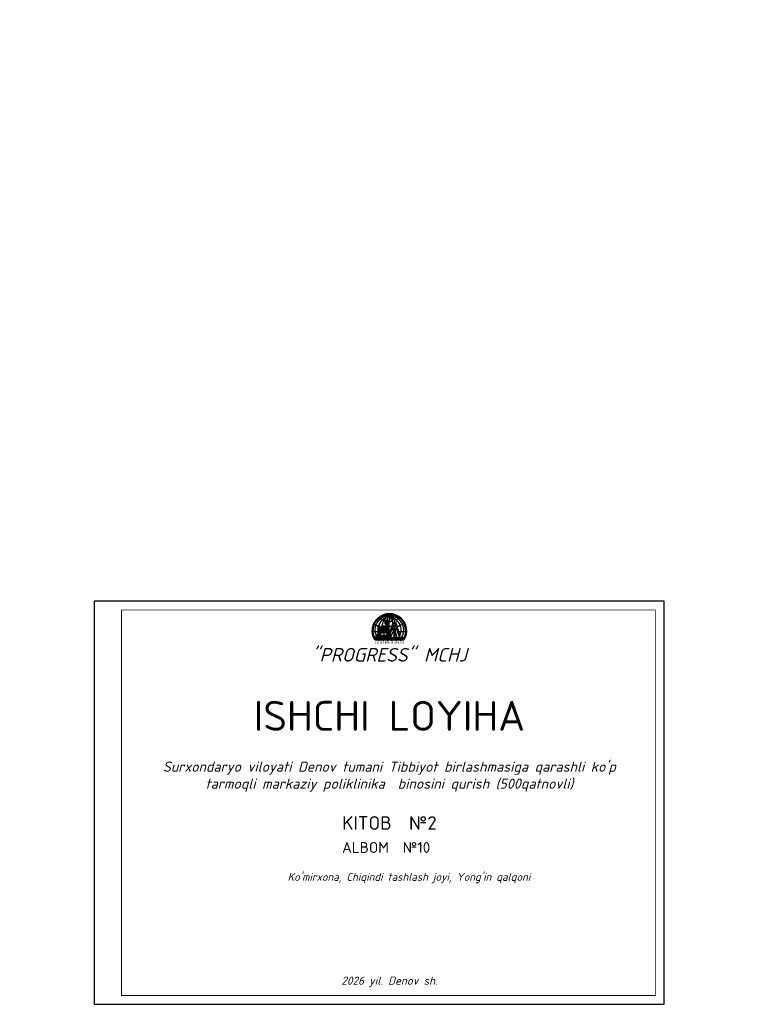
# Model space of a CAD drawing. Header units: millimetres. Extents: x 1527433 to 14789979, y -66543 to 11310.
# Tile 2 of 122: x 1748214 to 1802139, y -66543 to 5996. Entities that reach past the tile are written whole.
import ezdxf

# ---------------------------------------------------------------- set-up
doc = ezdxf.new("R2010")
doc.units = ezdxf.units.MM
doc.layers.add('(014) Водопровод', color=5, linetype='ИК_Водопровод -------в--------')
doc.styles.get("Standard").update_dxf_attribs({"font": 'isocpeur.ttf', "height": 250})
doc.styles.add('TIMES NEW', font='times.ttf')
doc.styles.add('V@ler@Live', font='isocpeui.ttf')
doc.styles.add('ValeraTextStyle', font='isocpeur.ttf')
doc.styles.add('ГОСТ 3.5', font='isocpeur.ttf', dxfattribs={"oblique": 15, "height": 3})
doc.linetypes.add('ИК_Водопровод -------в--------', pattern='A,9,-0.6,["В",Standard,S=1.2,R=0,X=0,Y=-0.6],-1.2', length=10.8)

# ---------------------------------------------------------------- blocks, each defined once
blk = doc.blocks.new('LOGOTIP')
h = blk.add_hatch(color=16)
h.dxf.hatch_style = 1
h.paths.add_polyline_path([(20531.16, -9521.62), (20530.47, -9521.62), (20530.47, -9523.75), (20531.16, -9524.06)])
h.paths.add_polyline_path([(20531.16, -9521.62), (20531.16, -9521.47), (20531.62, -9521.05), (20530.01, -9521.05), (20530.47, -9521.47), (20530.47, -9521.62)])
h.paths.add_polyline_path([(20531.62, -9521.05), (20531.62, -9519.83), (20530.01, -9519.83), (20530.01, -9521.05)])
h.paths.add_polyline_path([(20531.62, -9519.83), (20531.62, -9519.4), (20530.01, -9519.4), (20530.01, -9519.83)])
h = blk.add_hatch(color=252)
h.dxf.hatch_style = 1
h.paths.add_polyline_path([(20527.86, -9523.03), (20528.22, -9523.03), (20528.22, -9522.98), (20527.86, -9522.98), (20527.86, -9522.84), (20527.69, -9522.84), (20527.69, -9522.98), (20527.39, -9522.98), (20527.39, -9523.03), (20527.69, -9523.03), (20527.69, -9524.4), (20527.86, -9524.38)])
h.paths.add_polyline_path([(20527.24, -9522.31), (20527.61, -9522.31), (20527.61, -9522.26), (20527.24, -9522.26), (20527.24, -9522.06), (20527, -9522.06), (20527, -9522.26), (20526.85, -9522.26, 0.002105), (20526.83, -9522.31), (20527, -9522.31), (20527, -9524.53), (20527.01, -9524.49), (20527.24, -9524.46)])
h.paths.add_polyline_path([(20526.85, -9522.26), (20526.55, -9522.26), (20526.55, -9522.31), (20526.83, -9522.31, -0.002105)])
h = blk.add_hatch(color=134)
h.dxf.hatch_style = 1
h.paths.add_polyline_path([(20531.59, -9525.43), (20531.26, -9525.37), (20531.4, -9526.03), (20531.76, -9526.07)])
h.paths.add_polyline_path([(20531.12, -9525.34), (20530.71, -9525.26), (20530.81, -9525.97), (20531.26, -9526.02)])
h.paths.add_polyline_path([(20530.97, -9524.54), (20530.58, -9524.43), (20530.66, -9524.96), (20531.07, -9525.08)])
h.paths.add_polyline_path([(20531.37, -9524.66), (20531.11, -9524.58), (20531.21, -9525.12), (20531.54, -9525.21)])
h.paths.add_polyline_path([(20531.26, -9524.16), (20531, -9524.06), (20531.06, -9524.38), (20531.34, -9524.46)])
h.paths.add_polyline_path([(20530.86, -9524), (20530.5, -9523.86), (20530.55, -9524.23), (20530.93, -9524.34)])
h.paths.add_polyline_path([(20530.26, -9524.28), (20530.06, -9524.17), (20530.13, -9525.29), (20530.37, -9525.36)])
h.paths.add_polyline_path([(20529.94, -9524.11), (20529.69, -9523.97), (20529.71, -9525.18), (20529.98, -9525.25)])
h.paths.add_polyline_path([(20529.91, -9523.05), (20529.67, -9522.87), (20529.68, -9523.57), (20529.93, -9523.73)])
h.paths.add_polyline_path([(20530.16, -9523.24), (20529.99, -9523.12), (20530.04, -9523.8), (20530.23, -9523.93)])
h.paths.add_polyline_path([(20530.09, -9522.61), (20529.95, -9522.49), (20529.98, -9522.93), (20530.14, -9523.05)])
h.paths.add_polyline_path([(20529.89, -9522.43), (20529.66, -9522.22), (20529.67, -9522.68), (20529.9, -9522.87)])
h.paths.add_polyline_path([(20529.26, -9522.15), (20528.9, -9522.35), (20528.86, -9522.81), (20529.25, -9522.62)])
h.paths.add_polyline_path([(20529.25, -9522.83), (20528.84, -9523), (20528.78, -9523.73), (20529.25, -9523.54)])
h.paths.add_polyline_path([(20529.24, -9523.91), (20528.75, -9524.07), (20528.64, -9525.31), (20529.23, -9525.18)])
h.paths.add_polyline_path([(20528.64, -9524.11), (20528.22, -9524.25), (20528, -9525.4), (20528.51, -9525.33)])
h.paths.add_polyline_path([(20528.74, -9523.08), (20528.42, -9523.21), (20528.28, -9523.91), (20528.67, -9523.78)])
h.paths.add_polyline_path([(20528.81, -9522.42), (20528.54, -9522.58), (20528.46, -9523.01), (20528.76, -9522.89)])
h.paths.add_polyline_path([(20527.78, -9524.52), (20527.43, -9524.55), (20527.31, -9525.07), (20527.68, -9525.04)])
h.paths.add_polyline_path([(20527.66, -9525.21), (20527.31, -9525.23), (20527.12, -9525.96), (20527.46, -9525.97)])
h.paths.add_polyline_path([(20527.24, -9525.24), (20526.83, -9525.26), (20526.59, -9525.96), (20527.05, -9525.97)])
h.paths.add_polyline_path([(20527.37, -9524.56), (20527.13, -9524.58), (20526.93, -9525.1), (20527.24, -9525.07)])
h = blk.add_hatch(color=252)
h.dxf.hatch_style = 1
h.paths.add_polyline_path([(20528.14, -9523.07, 1), (20528.2, -9523.07, 1)])
h.paths.add_polyline_path([(20527.4, -9523.09, 1), (20527.48, -9523.09, 1)])
h.paths.add_polyline_path([(20527.48, -9522.37, 1), (20527.58, -9522.37, 1)])
h.paths.add_polyline_path([(20526.62, -9522.37, 1), (20526.7, -9522.37, 1)])
h = blk.add_hatch(color=53)
h.dxf.hatch_style = 1
h.paths.add_polyline_path([(20534.7, -9523.33), (20533.77, -9523.33), (20533.77, -9523.89), (20534.03, -9523.89, -1), (20534.16, -9523.89), (20534.7, -9523.89), (20534.7, -9523.75)])
h.paths.add_polyline_path([(20534.7, -9523.89), (20534.16, -9523.89, -1), (20534.03, -9523.89), (20533.77, -9523.89), (20533.77, -9524.04), (20533.77, -9524.27), (20534.7, -9524.27)])
h.paths.add_polyline_path([(20534.94, -9523.75), (20534.7, -9523.75), (20534.7, -9524.04), (20534.94, -9524.04)])
h.paths.add_polyline_path([(20533.77, -9523.75), (20533.53, -9523.75), (20533.53, -9524.04), (20533.77, -9524.04)])
h = blk.add_hatch(color=53)
h.dxf.hatch_style = 1
h.paths.add_polyline_path([(20533.77, -9524.27), (20534.7, -9524.27), (20534.7, -9523.33), (20533.77, -9523.33)])
at = {"color": 173}
for points in [[(20525.93, -9526.85, -0.353442), (20527.55, -9518.87, -0.113813), (20531.8, -9516.61)], [(20526.66, -9524.66, -0.125155), (20527.14, -9521.38, -0.137222), (20531.8, -9516.61, -309.435386)], [(20528.48, -9522.35, -0.087366), (20529.34, -9519.63, -0.090552), (20531.8, -9516.61, 64.129586)], [(20530.83, -9519.28, -0.080154), (20531.8, -9516.61, -0.658117)], [(20532.88, -9519.75, 0.082739), (20531.8, -9516.61, 4.751606)], [(20533.52, -9518.83, 0.118251), (20531.8, -9516.61, -72004916123.718872)], [(20533.8, -9517.9, 0.029793), (20533.11, -9517.34, -0.014798), (20531.8, -9516.61, 11.436528)], [(20533.91, -9517.24, 0.06566), (20531.8, -9516.61)], [(20524.71, -9521.14, 0.030399), (20526.88, -9522.12)], [(20526.73, -9518.42, 0.084651), (20529.91, -9519.82)], [(20528.91, -9517.2, 0.201287), (20533.85, -9517.43)], [(20531.97, -9520.02, 0.063513), (20533.12, -9519.88)], [(20537.68, -9527.5, 0.275009), (20538.07, -9521.19, 0.096151), (20535.99, -9518.56, 0.052771), (20534.53, -9517.54, 0.052771)], [(20535.3, -9519.03, 0.14027), (20536.6, -9517.97)], [(20537.07, -9526.05, 0.347768), (20535.38, -9519.49, -2.968614)], [(20536.61, -9522.03, 0.06516), (20538.89, -9520.57)]]:
    blk.add_lwpolyline(points, format="xyb", dxfattribs=at)
for points in [[(20531.8, -9516.61), (20531.8, -9519.31)], [(20524.03, -9524.65), (20524.03, -9524.65), (20526.66, -9524.66)], [(20527.69, -9522.37), (20528.36, -9522.58)], [(20536.6, -9524.65), (20539.86, -9524.68)]]:
    blk.add_lwpolyline(points, dxfattribs=at)
at = {"lineweight": 30}
blk.add_lwpolyline([(20533.91, -9517.09), (20534.53, -9517.09), (20534.53, -9518.77), (20533.91, -9518.77)], close=True, dxfattribs=at)
at = {"color": 150}
for points in [[(20530.01, -9521.05), (20530.01, -9519.4), (20531.62, -9519.4)], [(20530.01, -9519.83), (20531.62, -9519.83)], [(20530.47, -9521.47), (20530.01, -9521.05)], [(20530.01, -9521.05), (20531.62, -9521.05)], [(20530.47, -9523.75), (20530.47, -9521.47)], [(20531.16, -9521.62), (20530.47, -9521.62)], [(20531.16, -9521.47), (20531.62, -9521.05)], [(20531.16, -9524.06), (20531.16, -9521.47)], [(20531.87, -9524.46), (20531.87, -9519.4), (20531.62, -9519.4), (20531.62, -9524.46)], [(20531.62, -9519.92), (20531.87, -9519.92)], [(20531.62, -9520.34), (20531.87, -9520.34)], [(20531.62, -9520.7), (20531.87, -9520.7)], [(20531.62, -9521.09), (20531.87, -9521.09)], [(20531.62, -9521.48), (20531.87, -9521.48)], [(20531.16, -9522.89), (20531.62, -9522.89)], [(20531.87, -9524.46), (20531.47, -9524.46)], [(20531.62, -9521.85), (20531.87, -9521.85)], [(20531.62, -9522.21), (20531.87, -9522.21)], [(20531.62, -9522.56), (20531.87, -9522.56)], [(20531.62, -9522.96), (20531.87, -9522.96)], [(20531.62, -9523.32), (20531.87, -9523.32)], [(20531.62, -9523.7), (20531.87, -9523.7)], [(20531.62, -9524.08), (20531.87, -9524.08)], [(20525.29, -9527.88), (20525.04, -9528.03), (20525.24, -9528.11), (20525.53, -9528.38), (20525.53, -9528.09), (20525.47, -9528.18), (20525.36, -9528.16), (20525.3, -9528.08), (20525.29, -9527.88)], [(20526.24, -9528.35), (20526.51, -9528.19), (20526.6, -9528.25), (20526.7, -9528.32), (20526.8, -9528.29), (20526.93, -9528.29), (20527.09, -9528.3), (20527.13, -9528.24), (20527.07, -9528.24), (20526.99, -9528.15), (20526.94, -9528.15), (20526.85, -9528.15), (20526.78, -9528.18), (20526.69, -9528.23), (20526.61, -9528.15), (20526.55, -9528.11), (20526.44, -9528.1), (20526.37, -9528.1), (20526.34, -9528.17), (20526.28, -9528.22), (20526.21, -9528.28), (20526.24, -9528.35)], [(20527.25, -9528.21), (20527.59, -9528.26), (20527.73, -9528.36), (20527.86, -9528.44), (20527.97, -9528.44), (20528.02, -9528.4), (20528.09, -9528.32), (20528.13, -9528.27), (20528.18, -9528.27), (20528.29, -9528.35), (20528.39, -9528.35), (20528.47, -9528.32), (20528.41, -9528.3), (20528.3, -9528.24), (20528.24, -9528.19), (20528.18, -9528.15), (20528.09, -9528.17), (20528.04, -9528.21), (20527.95, -9528.28), (20527.85, -9528.31), (20527.77, -9528.25), (20527.67, -9528.18), (20527.54, -9528.16), (20527.4, -9528.17), (20527.25, -9528.21)], [(20528.77, -9528.38), (20528.75, -9528.16), (20528.84, -9528.08), (20528.93, -9528.04), (20529.06, -9528.04), (20529.12, -9528.04), (20529.19, -9528.09), (20529.25, -9528.11), (20529.31, -9528.1), (20529.38, -9528.1), (20529.44, -9528.04), (20529.48, -9528.01), (20529.54, -9528.01), (20529.6, -9528.01), (20529.63, -9528.09), (20529.64, -9528.13), (20529.64, -9528.18), (20529.58, -9528.16), (20529.53, -9528.12), (20529.48, -9528.12), (20529.44, -9528.21), (20529.35, -9528.28), (20529.13, -9528.21), (20529.02, -9528.17), (20528.91, -9528.16), (20528.84, -9528.21), (20528.84, -9528.28), (20528.77, -9528.38)], [(20529.89, -9528.1), (20529.83, -9528.29), (20529.99, -9528.15), (20530.13, -9528.23), (20530.25, -9528.34), (20530.45, -9528.36), (20530.68, -9528.28), (20530.87, -9528.18), (20531.07, -9528.15), (20531.27, -9528.21), (20531.42, -9528.22), (20531.59, -9528.04), (20531.83, -9528.08), (20531.67, -9527.96), (20531.49, -9528.04), (20531.4, -9528.14), (20531.25, -9528.12), (20531.01, -9528.07), (20530.78, -9528.12), (20530.58, -9528.23), (20530.43, -9528.27), (20529.94, -9528.06), (20529.85, -9528.1)], [(20532.74, -9528.15), (20533.08, -9528.2), (20533.23, -9528.3), (20533.36, -9528.38), (20533.47, -9528.38), (20533.52, -9528.34), (20533.59, -9528.26), (20533.62, -9528.22), (20533.68, -9528.22), (20533.79, -9528.29), (20533.89, -9528.29), (20533.97, -9528.26), (20533.9, -9528.24), (20533.8, -9528.18), (20533.73, -9528.13), (20533.68, -9528.09), (20533.59, -9528.11), (20533.53, -9528.15), (20533.45, -9528.22), (20533.35, -9528.25), (20533.27, -9528.19), (20533.17, -9528.12), (20533.04, -9528.1), (20532.89, -9528.11), (20532.74, -9528.15)], [(20534.35, -9528.29), (20534.33, -9528.07), (20534.42, -9527.99), (20534.51, -9527.95), (20534.64, -9527.95), (20534.7, -9527.95), (20534.77, -9528), (20534.83, -9528.02), (20534.89, -9528.01), (20534.96, -9528), (20535.02, -9527.95), (20535.07, -9527.91), (20535.12, -9527.91), (20535.18, -9527.91), (20535.21, -9527.99), (20535.22, -9528.04), (20535.22, -9528.08), (20535.16, -9528.06), (20535.11, -9528.02), (20535.06, -9528.02), (20535.02, -9528.11), (20534.93, -9528.18), (20534.71, -9528.12), (20534.6, -9528.08), (20534.49, -9528.07), (20534.42, -9528.12), (20534.42, -9528.19), (20534.35, -9528.29)], [(20535.6, -9528.04), (20535.94, -9528.1), (20536.08, -9528.19), (20536.22, -9528.28), (20536.33, -9528.28), (20536.37, -9528.23), (20536.44, -9528.16), (20536.48, -9528.11), (20536.54, -9528.11), (20536.65, -9528.19), (20536.75, -9528.19), (20536.82, -9528.16), (20536.76, -9528.13), (20536.66, -9528.08), (20536.59, -9528.03), (20536.53, -9527.98), (20536.45, -9528), (20536.39, -9528.05), (20536.31, -9528.11), (20536.2, -9528.14), (20536.12, -9528.08), (20536.02, -9528.02), (20535.89, -9527.99), (20535.75, -9528), (20535.6, -9528.04)], [(20537.32, -9528.37), (20537.3, -9528.15), (20537.38, -9528.07), (20537.48, -9528.03), (20537.6, -9528.03), (20537.66, -9528.03), (20537.73, -9528.08), (20537.79, -9528.1), (20537.85, -9528.09), (20537.92, -9528.08), (20537.98, -9528.03), (20538.03, -9528), (20538.09, -9528), (20538.14, -9528), (20538.17, -9528.07), (20538.19, -9528.12), (20538.19, -9528.17), (20538.12, -9528.14), (20538.07, -9528.1), (20538.02, -9528.1), (20537.98, -9528.19), (20537.89, -9528.27), (20537.67, -9528.2), (20537.56, -9528.16), (20537.45, -9528.15), (20537.39, -9528.2), (20537.39, -9528.27), (20537.32, -9528.37)]]:
    blk.add_lwpolyline(points, dxfattribs=at)
at = {"lineweight": 30}
for points in [[(20533.52, -9520.45), (20533.03, -9522.09)], [(20533.55, -9522.09), (20533.95, -9520.71)], [(20534.19, -9522.09), (20534.19, -9521.61), (20534.39, -9521.61), (20534.39, -9522.09)], [(20534.22, -9518.77), (20534.22, -9520.75)], [(20534.53, -9520.71), (20534.97, -9522.09)], [(20535.56, -9522.09), (20535, -9520.41)], [(20532.33, -9525.61), (20532.24, -9526.04), (20532.24, -9526.33), (20531.67, -9527.58), (20531.79, -9527.08), (20531.91, -9526.25), (20532.09, -9526), (20532.18, -9525.58)], [(20532.32, -9524.47), (20532.05, -9524.47), (20531.8, -9525.2), (20532.1, -9525.19)], [(20532, -9525.54), (20532.53, -9525.65), (20533.49, -9522.31)], [(20532.97, -9522.31), (20532, -9525.54)], [(20532.97, -9522.31), (20532.09, -9522.31), (20532.09, -9522.09), (20533.03, -9522.09)], [(20532.09, -9526), (20532.24, -9526.04)], [(20534.19, -9522.31), (20533.49, -9522.31)], [(20533.55, -9522.09), (20534.19, -9522.09)], [(20534.39, -9522.31), (20534.39, -9522.77), (20534.19, -9522.77), (20534.19, -9522.31)], [(20534.39, -9522.09), (20534.97, -9522.09)], [(20535.05, -9522.31), (20534.39, -9522.31)], [(20535.05, -9522.31), (20536.31, -9526.24)], [(20535.56, -9522.09), (20536.49, -9522.09), (20536.49, -9522.31), (20535.63, -9522.31)], [(20536.94, -9526.27), (20536.94, -9526.2), (20535.63, -9522.31)], [(20524.7, -9527.58), (20536.89, -9527.58)], [(20525.26, -9528.64), (20538.63, -9528.64)], [(20525.36, -9528.64), (20525.36, -9528.92)], [(20525.76, -9528.64), (20525.76, -9528.92)], [(20526.18, -9528.64), (20526.18, -9528.89)], [(20526.58, -9528.64), (20526.58, -9528.92)], [(20526.98, -9528.64), (20526.98, -9529.15)], [(20527.38, -9528.64), (20527.38, -9528.92)], [(20527.78, -9528.64), (20527.78, -9528.92)], [(20528.2, -9528.64), (20528.2, -9528.89)], [(20528.6, -9528.64), (20528.6, -9528.92)], [(20529, -9528.64), (20529, -9529.15)], [(20529.41, -9528.64), (20529.41, -9528.92)], [(20529.81, -9528.64), (20529.81, -9528.92)], [(20530.23, -9528.64), (20530.23, -9528.89)], [(20530.63, -9528.64), (20530.63, -9528.92)], [(20531.03, -9528.64), (20531.03, -9529.15)], [(20531.43, -9528.64), (20531.43, -9528.92)], [(20531.83, -9528.64), (20531.83, -9528.92)], [(20532.25, -9528.64), (20532.25, -9528.89)], [(20532.64, -9528.64), (20532.64, -9528.92)], [(20533.05, -9528.64), (20533.05, -9529.15)], [(20533.58, -9528.64), (20533.58, -9528.92)], [(20533.99, -9528.64), (20533.99, -9528.92)], [(20534.41, -9528.64), (20534.41, -9528.89)], [(20534.8, -9528.64), (20534.8, -9528.92)], [(20535.21, -9528.64), (20535.21, -9529.15)], [(20535.65, -9528.64), (20535.65, -9528.92)], [(20536.05, -9528.64), (20536.05, -9528.92)], [(20536.44, -9526.63), (20536.94, -9527.68)], [(20536.47, -9528.64), (20536.47, -9528.89)], [(20536.87, -9528.64), (20536.87, -9528.92)], [(20536.94, -9527.68), (20536.94, -9526.44)], [(20536.94, -9527.58), (20539.19, -9527.58)], [(20537.27, -9528.64), (20537.27, -9529.15)], [(20537.7, -9528.64), (20537.7, -9528.92)], [(20538.1, -9528.64), (20538.1, -9528.92)], [(20538.52, -9528.64), (20538.52, -9528.89)]]:
    blk.add_lwpolyline(points, dxfattribs=at)
at = {"color": 33}
for points in [[(20526.22, -9526.53), (20527.01, -9524.49), (20528.05, -9524.35)], [(20526.22, -9526.53), (20527.63, -9526.34), (20530.69, -9526.34), (20531.87, -9526.49)], [(20526.59, -9525.96), (20527.05, -9525.97), (20527.24, -9525.24), (20526.83, -9525.26), (20526.59, -9525.96)], [(20527.13, -9524.58), (20526.93, -9525.1), (20527.24, -9525.07)], [(20527.31, -9525.23), (20527.12, -9525.96), (20527.46, -9525.97), (20527.66, -9525.21), (20527.31, -9525.23)], [(20527.13, -9524.58), (20527.37, -9524.56)], [(20527.37, -9524.56), (20527.24, -9525.07)], [(20527.43, -9524.55), (20527.31, -9525.07)], [(20527.31, -9525.07), (20527.68, -9525.04)], [(20527.43, -9524.55), (20527.78, -9524.52), (20527.68, -9525.04)], [(20528.45, -9522.52), (20527.63, -9526.34)], [(20528, -9525.4), (20528.51, -9525.33), (20528.64, -9524.11)], [(20528, -9525.4), (20528.22, -9524.25)], [(20528.22, -9524.25), (20528.64, -9524.11)], [(20528.28, -9523.91), (20528.42, -9523.21)], [(20528.28, -9523.91), (20528.67, -9523.78)], [(20528.42, -9523.21), (20528.74, -9523.08)], [(20528.45, -9522.52), (20529.49, -9521.91)], [(20528.46, -9523.01), (20528.54, -9522.58), (20528.81, -9522.42)], [(20528.46, -9523.01), (20528.76, -9522.89)], [(20528.75, -9524.07), (20528.64, -9525.31), (20529.23, -9525.18)], [(20528.67, -9523.78), (20528.74, -9523.08)], [(20528.75, -9524.07), (20529.24, -9523.91)], [(20528.76, -9522.89), (20528.81, -9522.42)], [(20528.84, -9523), (20528.78, -9523.73)], [(20528.78, -9523.73), (20529.25, -9523.54)], [(20528.84, -9523), (20529.25, -9522.83)], [(20529.25, -9522.62), (20529.26, -9522.15), (20528.9, -9522.35), (20528.86, -9522.81)], [(20528.86, -9522.81), (20529.25, -9522.62)], [(20529.23, -9525.18), (20529.24, -9523.91)], [(20529.25, -9523.54), (20529.25, -9522.83)], [(20529.48, -9526.34), (20529.49, -9521.91), (20530.19, -9522.54), (20530.69, -9526.34)], [(20529.67, -9522.68), (20529.66, -9522.22), (20529.89, -9522.43)], [(20529.67, -9522.68), (20529.9, -9522.87)], [(20529.68, -9523.57), (20529.67, -9522.87)], [(20529.67, -9522.87), (20529.91, -9523.05)], [(20529.68, -9523.57), (20529.93, -9523.73)], [(20529.71, -9525.18), (20529.69, -9523.97)], [(20529.69, -9523.97), (20529.94, -9524.11)], [(20529.71, -9525.18), (20530.37, -9525.36), (20530.26, -9524.28)], [(20529.9, -9522.87), (20529.89, -9522.43)], [(20529.93, -9523.73), (20529.91, -9523.05)], [(20529.98, -9525.25), (20529.94, -9524.11)], [(20529.95, -9522.49), (20530.09, -9522.61)], [(20529.98, -9522.93), (20529.95, -9522.49)], [(20529.98, -9522.93), (20530.14, -9523.05)], [(20530.04, -9523.8), (20529.99, -9523.12)], [(20529.99, -9523.12), (20530.16, -9523.24)], [(20530.04, -9523.8), (20530.23, -9523.93)], [(20530.13, -9525.29), (20530.06, -9524.17)], [(20530.06, -9524.17), (20530.26, -9524.28)], [(20530.14, -9523.05), (20530.09, -9522.61)], [(20530.23, -9523.93), (20530.16, -9523.24)], [(20532.01, -9526.1), (20531.37, -9524.16), (20530.34, -9523.7)], [(20530.55, -9524.23), (20530.5, -9523.86), (20530.86, -9524)], [(20530.55, -9524.23), (20530.93, -9524.34)], [(20530.66, -9524.96), (20530.58, -9524.43)], [(20530.58, -9524.43), (20530.97, -9524.54)], [(20530.66, -9524.96), (20531.07, -9525.08)], [(20530.81, -9525.97), (20530.71, -9525.26)], [(20530.71, -9525.26), (20531.12, -9525.34)], [(20531.26, -9526.02), (20530.81, -9525.97)], [(20530.86, -9524), (20530.93, -9524.34)], [(20530.97, -9524.54), (20531.07, -9525.08)], [(20531, -9524.06), (20531.26, -9524.16), (20531.34, -9524.46)], [(20531, -9524.06), (20531.06, -9524.38)], [(20531.06, -9524.38), (20531.34, -9524.46)], [(20531.11, -9524.58), (20531.21, -9525.12)], [(20531.11, -9524.58), (20531.37, -9524.66)], [(20531.12, -9525.34), (20531.26, -9526.02)], [(20531.21, -9525.12), (20531.54, -9525.21)], [(20531.26, -9525.37), (20531.4, -9526.03)], [(20531.26, -9525.37), (20531.59, -9525.43)], [(20531.37, -9524.66), (20531.54, -9525.21)], [(20531.59, -9525.43), (20531.76, -9526.07), (20531.4, -9526.03)]]:
    blk.add_lwpolyline(points, dxfattribs=at)
at = {"color": 252}
for points in [[(20527.24, -9524.46), (20527.24, -9522.31), (20527.61, -9522.31), (20527.61, -9522.26), (20527.24, -9522.26), (20527.24, -9522.06), (20527, -9522.06), (20527, -9522.26), (20526.55, -9522.26), (20526.55, -9522.31), (20527, -9522.31), (20527, -9524.52)], [(20527.86, -9524.38), (20527.86, -9523.03), (20528.22, -9523.03), (20528.22, -9522.98), (20527.86, -9522.98), (20527.86, -9522.84), (20527.69, -9522.84), (20527.69, -9522.98), (20527.39, -9522.98), (20527.39, -9523.03), (20527.69, -9523.03), (20527.69, -9524.4)]]:
    blk.add_lwpolyline(points, dxfattribs=at)
at = {"color": 32, "lineweight": 30}
for points in [[(20532.46, -9527.58), (20534.07, -9524.39), (20533.88, -9524.39), (20532.37, -9527.58), (20532.46, -9527.58)], [(20535.38, -9527.58), (20534.44, -9524.39), (20534.59, -9524.39), (20535.5, -9527.58)]]:
    blk.add_lwpolyline(points, dxfattribs=at)
at = {"color": 42, "lineweight": 30}
for points in [[(20533.77, -9523.75), (20533.53, -9523.75), (20533.53, -9524.04), (20533.77, -9524.04)], [(20533.77, -9523.33), (20534.7, -9523.33), (20534.7, -9524.27), (20533.77, -9524.27)], [(20533.84, -9524.27), (20534.65, -9524.27), (20534.65, -9524.39), (20533.84, -9524.39)], [(20534.7, -9523.75), (20534.94, -9523.75), (20534.94, -9524.04), (20534.7, -9524.04)]]:
    blk.add_lwpolyline(points, close=True, dxfattribs=at)
for points in [[(20533.77, -9523.89), (20534.03, -9523.89)], [(20534.47, -9523.33), (20534.47, -9523.03), (20534.21, -9523.03), (20534.05, -9523.33)], [(20534.16, -9523.89), (20534.7, -9523.89)]]:
    blk.add_lwpolyline(points, dxfattribs=at)
at = {"color": 32, "lineweight": 30}
blk.add_lwpolyline([(20534.16, -9524.39), (20534.32, -9524.39), (20534.32, -9527.58), (20534.16, -9527.58)], close=True, dxfattribs=at)
at = {"color": 150, "lineweight": 30}
for points in [[(20525.31, -9528.59, 0.125557), (20525.82, -9528.4, 0.520567), (20525.82, -9528.4, -0.501097), (20526.15, -9528.55, -0.013708), (20526.79, -9528.53, -0.043743), (20527.29, -9528.45, 0.520567), (20527.29, -9528.45, 0.520567), (20527.33, -9528.44, -0.392339), (20527.79, -9528.49, 0.520567), (20527.79, -9528.49, -0.113409), (20528.37, -9528.57, 0.520567), (20528.37, -9528.57, -0.132594), (20528.87, -9528.52, 0.520567), (20528.87, -9528.52, -0.102508), (20529.32, -9528.39, 0.520567), (20529.32, -9528.39, -0.019125), (20529.65, -9528.29, 0.520567), (20529.65, -9528.29, 0.087562), (20530.36, -9528.41, 0.520567), (20530.36, -9528.41, 0.001436), (20530.93, -9528.42, 0.520567), (20530.93, -9528.42, -0.063739), (20531.45, -9528.36, 0.520567), (20531.45, -9528.36, 0.033431), (20532, -9528.21, 0.520567), (20532, -9528.21, -0.230937), (20532.53, -9528.32, 0.520567), (20532.53, -9528.32, -0.091871), (20532.97, -9528.47, 0.520567), (20532.97, -9528.47, -0.014111), (20533.56, -9528.5, 0.520567), (20533.56, -9528.5, -0.02014), (20534.13, -9528.4, 0.520567), (20534.13, -9528.4, 0.029716), (20534.89, -9528.24, 0.520567), (20534.89, -9528.24, -0.189791), (20535.26, -9528.29, 0.520567), (20535.26, -9528.29, -0.039413), (20535.7, -9528.43, 0.520567), (20535.7, -9528.43, -0.038221), (20536.31, -9528.43, 0.520567), (20536.31, -9528.43, -0.084237), (20536.66, -9528.27, 0.520567), (20536.66, -9528.27, -0.07412), (20537.36, -9528.42, 0.520567), (20537.36, -9528.42, 0.05762), (20537.92, -9528.39, 0.520567), (20537.92, -9528.39, -0.000967), (20538.3, -9528.5, 0.520567), (20538.3, -9528.5, -0.039357), (20538.3, -9528.5, 0.520567), (20538.3, -9528.5, 0.241268), (20538.3, -9528.5)], [(20525.48, -9528.02, -0.070216), (20525.95, -9527.86, 0.520567), (20525.95, -9527.86, -0.344362), (20526.21, -9528.01, 0.010072), (20526.58, -9528.01, -0.043743), (20527.09, -9527.93, 0.520567), (20527.09, -9527.93, 0.520567), (20527.13, -9527.92, -0.063439), (20527.64, -9527.83, 0.520567), (20527.64, -9527.83, 0.149042), (20528.16, -9528.05, 0.520567), (20528.16, -9528.05, -0.132594), (20528.67, -9528, 0.520567), (20528.67, -9528, -0.102508), (20529.12, -9527.87, 0.520567), (20529.12, -9527.87, -0.029284), (20529.62, -9527.73, 0.520567), (20529.62, -9527.73, -0.045919), (20530.15, -9527.89, 0.520567), (20530.15, -9527.89, 0.001436), (20530.72, -9527.9, 0.520567), (20530.72, -9527.9, -0.063739), (20531.25, -9527.84, 0.520567), (20531.25, -9527.84, 0.033431), (20531.8, -9527.69, 0.520567), (20531.8, -9527.69, -0.05696), (20532.35, -9527.71, 0.520567), (20532.35, -9527.71, -0.10267), (20532.85, -9527.89, 0.520567), (20532.85, -9527.89, 0.106941), (20533.35, -9527.98, 0.520567), (20533.35, -9527.98, -0.02014), (20533.93, -9527.88, 0.520567), (20533.93, -9527.88, 0.029716), (20534.68, -9527.72, 0.520567), (20534.68, -9527.72, -0.053702), (20535.06, -9527.72, 0.520567), (20535.06, -9527.72, 0.023184), (20535.6, -9527.82, 0.520567), (20535.6, -9527.82, 0.137066), (20536.11, -9527.9, 0.520567), (20536.11, -9527.9, 0.086144), (20536.69, -9527.74, 0.520567), (20536.69, -9527.74, 0.092626), (20537.21, -9527.84, 0.520567), (20537.21, -9527.84, 0.171565), (20537.72, -9527.87, 0.520567), (20537.72, -9527.87, -0.228313), (20538.25, -9527.92, 0.520567), (20538.25, -9527.92, 0.057178), (20538.73, -9527.95, 0.520567), (20538.73, -9527.95, 0.520567), (20538.83, -9527.95)]]:
    blk.add_lwpolyline(points, format="xyb", dxfattribs=at)
at = {"color": 25}
for points in [[(20525.44, -9527.15, -0.044562), (20527.04, -9526.65, -0.080385), (20531.85, -9526.64, -0.080385)], [(20525.44, -9527.15, 0.0058), (20527.11, -9526.97, -0.038289), (20531.83, -9526.79, -0.038289)], [(20527.97, -9527.27), (20529.09, -9527.06, -0.027055), (20530.77, -9526.93), (20531.53, -9526.95), (20531.8, -9526.98)], [(20527.97, -9527.27, -0.026948), (20530.82, -9527.23), (20531.75, -9527.26)], [(20532.03, -9526.79, -0.005617), (20532.72, -9526.83, -0.005617)], [(20532.08, -9526.68, -0.011049), (20532.73, -9526.81, -0.011049)], [(20532.83, -9526.84, -0.000678), (20532.92, -9526.85)], [(20532.84, -9526.83, -0.001323), (20532.92, -9526.85)]]:
    blk.add_lwpolyline(points, format="xyb", dxfattribs=at)
for points in [[(20531.81, -9527.27), (20532.29, -9527.29), (20532.49, -9527.31)], [(20531.93, -9527), (20532.24, -9527.04), (20532.58, -9527.13)], [(20532.59, -9527.32), (20533.78, -9527.45)], [(20532.68, -9527.15), (20533.78, -9527.45)]]:
    blk.add_lwpolyline(points, dxfattribs=at)
at = {"color": 252}
for centre, radius in [((20526.66, -9522.37), 0.0359), ((20527.44, -9523.09), 0.037), ((20527.53, -9522.37), 0.0465), ((20528.17, -9523.07), 0.0306)]:
    blk.add_circle(centre, radius, dxfattribs=at)
at = {"color": 42, "lineweight": 30}
blk.add_circle((20534.09, -9523.89), 0.0666, dxfattribs=at)
at = {"lineweight": 30}
blk.add_circle((20536.62, -9526.35), 0.33, dxfattribs=at)
at = {"color": 86, "lineweight": 50}
blk.add_arc((20531.94, -9524.38), 7.92, 327.5319, 212.4681, dxfattribs=at)
at = {"lineweight": 30}
blk.add_arc((20534.24, -9519.75), 1, 102.4937, 77.5063, dxfattribs=at)
at = {"color": 86, "lineweight": 50, "insert": (20525.31, -9529.27), "char_height": 1.2, "width": 15.3015, "attachment_point": 1, "style": 'TIMES NEW'}
blk.add_mtext('OOO PROGRESS', dxfattribs=at)

msp = doc.modelspace()

# ---------------------------------------------------------------- linework, layer by layer
at = {"color": 0, "linetype": 'Continuous'}
msp.add_lwpolyline([(1795713.502, -36842.683), (1753713.502, -36842.683), (1753713.502, -66542.683), (1795713.502, -66542.683)], close=True, dxfattribs=at)
at = {"color": 0, "linetype": 'Continuous', "const_width": 60}
msp.add_lwpolyline([(1755713.502, -37492.683), (1795063.502, -37492.683), (1795063.502, -65892.683), (1755713.502, -65892.683)], close=True, dxfattribs=at)

# ---------------------------------------------------------------- block references
at = {"color": 4, "xscale": 156.25, "yscale": 156.25, "zscale": 156.25}
msp.add_blockref('LOGOTIP', (-1432652.859, 1449154.267), dxfattribs=at)

# ---------------------------------------------------------------- texts
at = {"layer": '(014) Водопровод', "color": 0, "linetype": 'ByBlock', "attachment_point": 5}
for s, width, insert, char_height in [('\\pt18812.08;{\\fISOCPEUR|b1|i1|c204|p34;"PROGRESS" MCHJ}', 13537.1791, (1775463.502, -40792.683), 1000), ('{\\fISOCPEUR|b0|i1|c204|p34;2026 yil. Denov sh.}', 12353.47031, (1775463.502, -64892.683), 600)]:
    msp.add_mtext_dynamic_manual_height_columns(s, width=width, gutter_width=100, heights=[0], dxfattribs=dict(at, insert=insert, char_height=char_height))
at = {"layer": '(014) Водопровод', "color": 7, "linetype": 'ByBlock', "attachment_point": 5, "style": 'ValeraTextStyle'}
for s, width, insert, char_height in [('{\\fISOCPEUR|b1|i0|c204|p34;ISHCHI LOYIHA}', 33759.0666, (1775463.502, -45292.727), 2200), ('\\pi8.9861;{\\fISOCPEUR|b1|i0|c204|p34;KITOB  №2}', 11023.02358, (1775463.502, -53182.133), 1000)]:
    msp.add_mtext_dynamic_manual_height_columns(s, width=width, gutter_width=100, heights=[0], dxfattribs=dict(at, insert=insert, char_height=char_height))
at = {"layer": '(014) Водопровод', "color": 7, "linetype": 'ByBlock', "insert": (1775463.502, -49773.749), "char_height": 750, "width": 35753.89553, "attachment_point": 5}
msp.add_mtext("{\\fISOCPEUR|b0|i1|c204|p34;Surxondaryo viloyati Denov tumani Tibbiyot birlashmasiga qarashli ko'p tarmoqli markaziy poliklinika  binosini qurish (500qatnovli)}", dxfattribs=at)
at = {"layer": '(014) Водопровод', "color": 0, "linetype": 'ByBlock', "insert": (1775221.127, -54989.7), "char_height": 800, "attachment_point": 5, "style": 'ValeraTextStyle'}
msp.add_mtext_dynamic_manual_height_columns('\\pi7.192;{\\fISOCPEUR|b1|i0|c204|p34;ALBOM  №10}', width=8597.74518, gutter_width=100, heights=[0], dxfattribs=at)
at = {"color": 0, "insert": (1540521.367, 5982.277), "char_height": 700, "attachment_point": 1, "style": 'ГОСТ 3.5'}
msp.add_mtext_dynamic_manual_height_columns('\\pi21;{\\fTimes New Roman|b0|i0|c204|p18;\\Q0;                            \\H1.143x;СОСТАВ ПРОЕКТА\\H0.87489x;\\P\\pi335.951;\\P\\pi21;        \\H0.8571x;1. КНИГА № 1. ПОЯСНИТЕЛЬНАЯ ЗАПИСКА\\P\\P         2. КНИГИ № 2. АЛЬБОМ №1  ГП - Генеральный план \\P                                    АЛЬБОМ №2  АР - Архитектурное решения \\P                                    АЛЬБОМ №3  КЖ - Конструкции железобетонные   \\P                                    АЛЬБОМ №4  ТХ  - Технологическая часть\\P                                    АЛЬБОМ №5  ОВ, ТС, ТМ - Отопления, вентиляция, \\P\\pi18918.1488;теплоснабжения и тепломеханическая часть\\P\\pi21;                                    АЛЬБОМ №6  НВК, ВК - Водопровод и канализация\\P                                    АЛЬБОМ №7  ЭС, ЭО, СС, ВН - Электроснабжения, \\P\\pi11542.02698;электрооборудования, Связь и сигнализация, видеонаблюдения                                                 \\P\\pi21;                                    АЛЬБОМ №8  СП - Солнечный панел \\P\\pi6.293;                                    АЛЬБОМ №9  НБШ - Ногиронлиги бор шахслар учун  кўрсатмалар \\P                                    АЛЬБОМ №10  АС, ЭО - Тепловой пункт                                     \\P\\pi21;         3. КНИГА № 3. СМЕТНАЯ ДОКУМЕНТАЦИЯ\\P\\pi335.951;\\P\\pi21;         4.КНИГА № 4. ПРОЕКТ ОРГАНИЗАЦИИ СТРОИТЕЛЬСТВА          \\P          }', width=35600.07105, gutter_width=1250, heights=[22733.332], dxfattribs=at)
at = {"insert": (1767440, -56870), "char_height": 577.5, "attachment_point": 1, "style": 'V@ler@Live'}
msp.add_mtext_dynamic_manual_height_columns("\\pi518.9415;{\\fISOCPEUR|b1|i1|c204|p34;\\C0;Ko'mirxona, Chiqindi tashlash joyi, Yong'in qalqoni}", width=18853.86158, gutter_width=1650, heights=[1799.649], dxfattribs=at)

doc.saveas('drawing.dxf')
